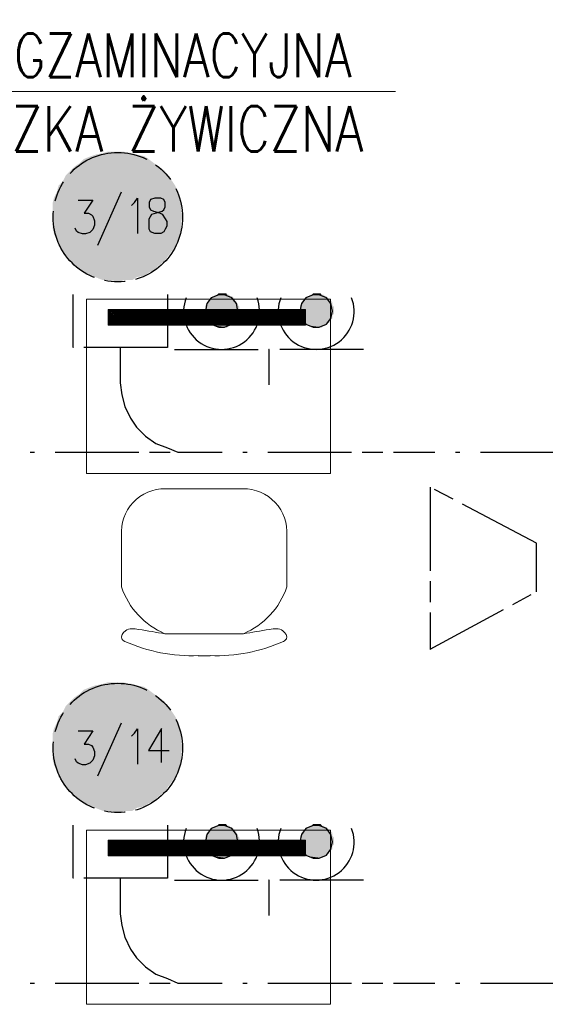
# Model space of a CAD drawing. Header units: millimetres. Extents: x 282377 to 1404227, y -783705 to 1038705.
# Tile 120 of 243: x 380224 to 380375, y 8401 to 8684. Entities that reach past the tile are written whole.
import ezdxf
from ezdxf.enums import TextEntityAlignment as Align

# ---------------------------------------------------------------- set-up
doc = ezdxf.new("R2010")
doc.units = ezdxf.units.MM
doc.linetypes.add('ACAD_ISO08W100', pattern=[36, 24, -3, 6, -3])
doc.layers.add('!!ELEKTRYKA', color=7, linetype='Continuous')
for name, color, linetype, lineweight in [('BA_met', 7, 'Continuous', 18), ('PG_WYPOSAŻENIE', 9, 'Continuous', 18), ('PG_ŚCIANY_DZIAŁOWE', 3, 'Continuous', 18)]:
    doc.layers.add(name, color=color, linetype=linetype, lineweight=lineweight)
doc.styles.add('ROMANS', font='romans', dxfattribs={"width": 0.7})

# ---------------------------------------------------------------- blocks, each defined once
blk = doc.blocks.new('bikmet')
blk.add_line((0, 1.65), (0, -1.65))
at = {"style": 'ROMANS', "width": 0.8}
blk.add_attdef('NRPOM', text='', height=1, dxfattribs=at).set_placement((-0.333, 0.333), align=Align.RIGHT)
blk.add_attdef('NWAPOM', (0.25, 0.333), '', height=1, dxfattribs=at)
blk.add_attdef('RAREA', text='', height=1.042, dxfattribs=at).set_placement((-0.333, -0.333), align=Align.TOP_RIGHT)
blk.add_attdef('PODLOGA', text='', height=1.042, dxfattribs=at).set_placement((0.25, -0.333), align=Align.TOP_LEFT)
blk = doc.blocks.new('A$C6e56510e')
at = {"layer": 'PG_WYPOSAŻENIE', "color": 251, "true_color": 0x636466}
for p, q in [((258.9, 478.7), (225.2, 478.7)), ((354.5, 415.7), (129.6, 415.7)), ((5.2, 281.4), (5.2, 134.3)), ((478.9, 281.4), (478.9, 134.3)), ((355.6, 0), (130.8, 0))]:
    blk.add_line(p, q, dxfattribs=at)
for centre, radius, start, end in [((207.7, 5.5), 473.4, 87.8783, 114.1146), ((276.5, 5.5), 473.4, 65.8854, 92.1217), ((215.6, 211.3), 221.7, 112.8026, 161.5732), ((268.6, 211.3), 221.7, 18.4268, 67.1974), ((128.9, 124.1), 124.1, 175.2787, 270.8747), ((355.2, 124.1), 124.1, 269.1253, 4.7213)]:
    blk.add_arc(centre, radius, start, end, dxfattribs=at)
for points in [[(129.6, 415.7), (54.5, 403.3), (16.4, 407.4), (6, 429.9), (14.2, 437.7)], [(354.5, 415.7), (429.6, 403.3), (467.7, 407.4), (478.1, 429.9), (469.9, 437.7)]]:
    blk.add_spline(points, degree=3, dxfattribs=at)

msp = doc.modelspace()

# ---------------------------------------------------------------- hatches: boundary and pattern name
at = {"layer": 'PG_ŚCIANY_DZIAŁOWE', "ltscale": 10}
h = msp.add_hatch(dxfattribs=at)
h.set_pattern_fill('ANSI31', color=252, scale=0.1)
h.set_pattern_definition([(45, (344718.07902, 6595.35128), (-0.224506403, 0.224506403), [])])
h.paths.add_polyline_path([(380305.81, 8596.09), (380305.81, 8600.59), (380249.27, 8600.59), (380249.27, 8596.09)])
h = msp.add_hatch(dxfattribs=at)
h.set_pattern_fill('ANSI31', color=252, scale=0.1)
h.set_pattern_definition([(45, (344718.07902, 6443.1136), (-0.224506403, 0.224506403), [])])
h.paths.add_polyline_path([(380305.81, 8443.85), (380305.81, 8448.35), (380249.27, 8448.35), (380249.27, 8443.85)])

# ---------------------------------------------------------------- linework, layer by layer
at = {"layer": '!!ELEKTRYKA', "color": 1, "linetype": 'ACAD_ISO08W100', "lineweight": -3}
for p, q in [((380252.72, 8589.68), (380252.72, 8579.52)), ((380252.72, 8579.52), (380253.14, 8576.13)), ((380253.14, 8576.13), (380253.99, 8572.74)), ((380253.99, 8572.74), (380255.68, 8569.36)), ((380255.68, 8569.36), (380257.37, 8566.82)), ((380257.37, 8566.82), (380259.91, 8564.28)), ((380259.91, 8564.28), (380262.88, 8562.16)), ((380262.88, 8562.16), (380266.26, 8560.89)), ((380266.26, 8560.89), (380269.23, 8559.62)), ((380269.23, 8559.62), (380273.04, 8559.62)), ((380252.72, 8437.44), (380252.72, 8427.28)), ((380252.72, 8427.28), (380253.14, 8423.89)), ((380253.14, 8423.89), (380253.99, 8420.51)), ((380253.99, 8420.51), (380255.68, 8417.12)), ((380255.68, 8417.12), (380257.37, 8414.58)), ((380257.37, 8414.58), (380259.91, 8412.04)), ((380259.91, 8412.04), (380262.88, 8409.92)), ((380262.88, 8409.92), (380266.26, 8408.65)), ((380266.26, 8408.65), (380269.23, 8407.38)), ((380269.23, 8407.38), (380273.04, 8407.38))]:
    msp.add_line(p, q, dxfattribs=at)
at = {"layer": '!!ELEKTRYKA', "color": 7, "linetype": 'ACAD_ISO08W100', "lineweight": -3}
for points in [[(380252.99, 8634.21), (380246.21, 8618.97)], [(380240.62, 8631.97), (380244.85, 8631.97), (380242.31, 8628.16), (380243.58, 8628.16), (380244.43, 8627.74), (380244.85, 8627.32), (380245.27, 8626.05), (380245.27, 8624.78), (380244.85, 8623.51), (380244, 8622.66), (380242.73, 8622.24), (380241.89, 8622.24), (380240.62, 8622.66), (380240.19, 8623.08), (380239.77, 8623.93)], [(380255.95, 8630.4), (380256.8, 8631.25), (380257.64, 8632.52), (380257.64, 8622.36)], [(380252.99, 8481.97), (380246.21, 8466.73)], [(380240.62, 8479.74), (380244.85, 8479.74), (380242.31, 8475.92), (380243.58, 8475.92), (380244.43, 8475.5), (380244.85, 8475.08), (380245.27, 8473.81), (380245.27, 8472.54), (380244.85, 8471.27), (380244, 8470.42), (380242.73, 8470), (380241.89, 8470), (380240.62, 8470.42), (380240.19, 8470.84), (380239.77, 8471.69)], [(380255.95, 8478.16), (380256.8, 8479.01), (380257.64, 8480.28), (380257.64, 8470.12)], [(380264.56, 8470.67), (380264.56, 8480.41), (380260.75, 8474.06), (380266.68, 8474.06)]]:
    msp.add_lwpolyline(points, dxfattribs=at)
msp.add_lwpolyline([(380262.64, 8632.55), (380261.37, 8632.12), (380260.94, 8631.28), (380260.94, 8630.01), (380261.37, 8629.16), (380262.21, 8628.74), (380263.91, 8628.31), (380264.75, 8627.89), (380265.6, 8626.62), (380266.02, 8625.77), (380266.02, 8624.5), (380265.6, 8623.66), (380265.18, 8622.81), (380264.33, 8622.39), (380262.64, 8622.39), (380261.37, 8622.81), (380260.94, 8623.66), (380260.94, 8624.5), (380260.94, 8625.77), (380260.94, 8626.62), (380261.79, 8627.89), (380263.06, 8628.31), (380264.75, 8628.74), (380265.18, 8629.16), (380265.6, 8630.01), (380265.6, 8631.28), (380265.18, 8632.12), (380264.33, 8632.55)], close=True, dxfattribs=at)
at = {"layer": '!!ELEKTRYKA', "color": 1, "linetype": 'ACAD_ISO08W100', "lineweight": -3}
for points in [[(380266.26, 8604.92), (380266.26, 8589.68), (380239.17, 8589.68), (380239.17, 8604.92)], [(380252.72, 8589.68), (380252.72, 8579.52)], [(380226.84, 8559.62), (380228.11, 8559.62)], [(380234.04, 8559.62), (380281.87, 8559.62)], [(380287.8, 8559.62), (380289.07, 8559.62)], [(380295, 8559.62), (380342.84, 8559.62)], [(380348.76, 8559.62), (380350.03, 8559.62)], [(380355.96, 8559.62), (380403.8, 8559.62)], [(380266.26, 8452.68), (380266.26, 8437.44), (380239.17, 8437.44), (380239.17, 8452.68)], [(380252.72, 8437.44), (380252.72, 8427.28)], [(380226.84, 8407.38), (380228.11, 8407.38)], [(380234.04, 8407.38), (380281.87, 8407.38)], [(380287.8, 8407.38), (380289.07, 8407.38)], [(380295, 8407.38), (380342.84, 8407.38)], [(380348.76, 8407.38), (380350.03, 8407.38)], [(380355.96, 8407.38), (380403.8, 8407.38)]]:
    msp.add_lwpolyline(points, dxfattribs=at)
at = {"layer": '!!ELEKTRYKA', "color": 217, "linetype": 'ACAD_ISO08W100', "lineweight": -3, "true_color": 0x93278f}
for points in [[(380277.1, 8600.14), (380277.52, 8598.02), (380278.79, 8596.33), (380280.91, 8595.48), (380282.6, 8595.48), (380284.72, 8596.33), (380285.99, 8598.02), (380286.41, 8600.14), (380285.99, 8602.25), (380284.72, 8603.95), (380282.6, 8604.79), (380280.91, 8604.79), (380278.79, 8603.95), (380277.52, 8602.25)], [(380304.19, 8600.14), (380304.62, 8598.02), (380305.89, 8596.33), (380308, 8595.48), (380309.7, 8595.48), (380311.81, 8596.33), (380313.08, 8598.02), (380313.51, 8600.14), (380313.08, 8602.25), (380311.81, 8603.95), (380309.7, 8604.79), (380308, 8604.79), (380305.89, 8603.95), (380304.62, 8602.25)], [(380277.1, 8447.9), (380277.52, 8445.78), (380278.79, 8444.09), (380280.91, 8443.24), (380282.6, 8443.24), (380284.72, 8444.09), (380285.99, 8445.78), (380286.41, 8447.9), (380285.99, 8450.02), (380284.72, 8451.71), (380282.6, 8452.56), (380280.91, 8452.56), (380278.79, 8451.71), (380277.52, 8450.02)], [(380304.19, 8447.9), (380304.62, 8445.78), (380305.89, 8444.09), (380308, 8443.24), (380309.7, 8443.24), (380311.81, 8444.09), (380313.08, 8445.78), (380313.51, 8447.9), (380313.08, 8450.02), (380311.81, 8451.71), (380309.7, 8452.56), (380308, 8452.56), (380305.89, 8451.71), (380304.62, 8450.02)]]:
    msp.add_lwpolyline(points, close=True, dxfattribs=at)
for points in [[(380268.21, 8589.13), (380295.3, 8589.13), (380295.3, 8578.97)], [(380322.4, 8589.13), (380295.3, 8589.13)], [(380268.21, 8436.89), (380295.3, 8436.89), (380295.3, 8426.73)], [(380322.4, 8436.89), (380295.3, 8436.89)]]:
    msp.add_lwpolyline(points, dxfattribs=at)
at = {"layer": '!!ELEKTRYKA', "color": 5, "linetype": 'ACAD_ISO08W100', "lineweight": -3}
for points in [[(380372, 8519.55), (380372, 8526.36), (380372, 8533.54), (380341.52, 8549.64), (380341.52, 8503.09)], [(380341.5, 8503.11), (380371.98, 8519.62)]]:
    msp.add_lwpolyline(points, dxfattribs=at)
at = {"layer": '!!ELEKTRYKA', "color": 1, "linetype": 'ACAD_ISO08W100', "lineweight": -3}
for centre in [(380252, 8627.05), (380252, 8474.82)]:
    msp.add_circle(centre, 18.55, dxfattribs=at)
at = {"layer": '!!ELEKTRYKA', "color": 217, "linetype": 'Continuous', "lineweight": -3, "true_color": 0x93278f}
for centre in [(380281.75, 8600.03), (380308.85, 8600.03), (380281.75, 8447.79), (380308.85, 8447.79)]:
    msp.add_arc(centre, 10.89, 158.9225, 21.0775, dxfattribs=at)
at = {"layer": '!!ELEKTRYKA', "color": 1, "linetype": 'ACAD_ISO08W100', "lineweight": -3}
for points in [[(380245.58, 8644.99), (380259.55, 8644.57), (380244.31, 8644.57)], [(380247.69, 8645.42), (380257.43, 8644.99), (380245.58, 8644.99)], [(380245.58, 8644.99), (380257.43, 8644.99), (380259.55, 8644.57)], [(380248.96, 8645.84), (380256.16, 8645.42), (380247.69, 8645.42)], [(380247.69, 8645.42), (380256.16, 8645.42), (380257.43, 8644.99)], [(380248.96, 8645.84), (380253.62, 8645.84), (380256.16, 8645.42)], [(380240.92, 8642.45), (380263.78, 8641.61), (380239.65, 8641.61)], [(380242.19, 8643.72), (380262.51, 8642.45), (380240.92, 8642.45)], [(380240.92, 8642.45), (380262.51, 8642.45), (380263.78, 8641.61)], [(380244.31, 8644.57), (380260.82, 8643.72), (380242.19, 8643.72)], [(380242.19, 8643.72), (380260.82, 8643.72), (380262.51, 8642.45)], [(380244.31, 8644.57), (380259.55, 8644.57), (380260.82, 8643.72)], [(380238.38, 8640.34), (380266.32, 8639.07), (380237.11, 8639.07)], [(380239.65, 8641.61), (380265.47, 8640.34), (380238.38, 8640.34)], [(380238.38, 8640.34), (380265.47, 8640.34), (380266.32, 8639.07)], [(380239.65, 8641.61), (380263.78, 8641.61), (380265.47, 8640.34)], [(380236.26, 8637.37), (380268.44, 8636.1), (380234.99, 8636.1)], [(380237.11, 8639.07), (380267.59, 8637.37), (380236.26, 8637.37)], [(380236.26, 8637.37), (380267.59, 8637.37), (380268.44, 8636.1)], [(380237.11, 8639.07), (380266.32, 8639.07), (380267.59, 8637.37)], [(380234.57, 8634.41), (380269.71, 8632.72), (380233.72, 8632.72)], [(380234.99, 8636.1), (380269.28, 8634.41), (380234.57, 8634.41)], [(380234.57, 8634.41), (380269.28, 8634.41), (380269.71, 8632.72)], [(380234.99, 8636.1), (380268.44, 8636.1), (380269.28, 8634.41)], [(380233.72, 8632.72), (380270.13, 8631.02), (380233.3, 8631.02)], [(380233.3, 8631.02), (380270.13, 8629.33), (380233.3, 8629.33)], [(380233.3, 8631.02), (380270.13, 8631.02), (380270.13, 8629.33)], [(380233.72, 8632.72), (380269.71, 8632.72), (380270.13, 8631.02)], [(380233.3, 8629.33), (380270.55, 8627.21), (380233.3, 8627.21)], [(380233.3, 8629.33), (380270.13, 8629.33), (380270.55, 8627.21)], [(380233.3, 8627.21), (380270.13, 8625.52), (380233.3, 8625.52)], [(380233.3, 8627.21), (380270.55, 8627.21), (380270.13, 8625.52)], [(380233.3, 8625.52), (380270.13, 8623.83), (380233.3, 8623.83)], [(380233.3, 8625.52), (380270.13, 8625.52), (380270.13, 8623.83)], [(380233.3, 8623.83), (380269.71, 8622.13), (380233.72, 8622.13)], [(380233.3, 8623.83), (380270.13, 8623.83), (380269.71, 8622.13)], [(380233.72, 8622.13), (380269.28, 8620.44), (380234.57, 8620.44)], [(380233.72, 8622.13), (380269.71, 8622.13), (380269.28, 8620.44)], [(380234.57, 8620.44), (380268.44, 8618.75), (380234.99, 8618.75)], [(380234.57, 8620.44), (380269.28, 8620.44), (380268.44, 8618.75)], [(380234.99, 8618.75), (380267.59, 8617.48), (380236.26, 8617.48)], [(380234.99, 8618.75), (380268.44, 8618.75), (380267.59, 8617.48)], [(380236.26, 8617.48), (380266.32, 8615.78), (380237.11, 8615.78)], [(380236.26, 8617.48), (380267.59, 8617.48), (380266.32, 8615.78)], [(380237.11, 8615.78), (380265.47, 8614.51), (380238.38, 8614.51)], [(380237.11, 8615.78), (380266.32, 8615.78), (380265.47, 8614.51)], [(380238.38, 8614.51), (380263.78, 8613.24), (380239.65, 8613.24)], [(380238.38, 8614.51), (380265.47, 8614.51), (380263.78, 8613.24)], [(380239.65, 8613.24), (380262.51, 8611.97), (380240.92, 8611.97)], [(380239.65, 8613.24), (380263.78, 8613.24), (380262.51, 8611.97)], [(380240.92, 8611.97), (380260.82, 8611.13), (380242.19, 8611.13)], [(380240.92, 8611.97), (380262.51, 8611.97), (380260.82, 8611.13)], [(380242.19, 8611.13), (380259.55, 8610.28), (380244.31, 8610.28)], [(380242.19, 8611.13), (380260.82, 8611.13), (380259.55, 8610.28)], [(380244.31, 8610.28), (380257.43, 8609.86), (380245.58, 8609.86)], [(380244.31, 8610.28), (380259.55, 8610.28), (380257.43, 8609.86)], [(380245.58, 8609.86), (380256.16, 8609.01), (380247.69, 8609.01)], [(380245.58, 8609.86), (380257.43, 8609.86), (380256.16, 8609.01)], [(380248.96, 8609.01), (380253.62, 8609.01), (380252.77, 8608.59)], [(380244.31, 8492.33), (380260.82, 8491.49), (380242.19, 8491.49)], [(380245.58, 8492.76), (380259.55, 8492.33), (380244.31, 8492.33)], [(380244.31, 8492.33), (380259.55, 8492.33), (380260.82, 8491.49)], [(380247.69, 8493.18), (380257.43, 8492.76), (380245.58, 8492.76)], [(380245.58, 8492.76), (380257.43, 8492.76), (380259.55, 8492.33)], [(380248.96, 8493.6), (380256.16, 8493.18), (380247.69, 8493.18)], [(380247.69, 8493.18), (380256.16, 8493.18), (380257.43, 8492.76)], [(380248.96, 8493.6), (380253.62, 8493.6), (380256.16, 8493.18)], [(380240.92, 8490.22), (380263.78, 8489.37), (380239.65, 8489.37)], [(380242.19, 8491.49), (380262.51, 8490.22), (380240.92, 8490.22)], [(380240.92, 8490.22), (380262.51, 8490.22), (380263.78, 8489.37)], [(380242.19, 8491.49), (380260.82, 8491.49), (380262.51, 8490.22)], [(380237.11, 8486.83), (380267.59, 8485.14), (380236.26, 8485.14)], [(380238.38, 8488.1), (380266.32, 8486.83), (380237.11, 8486.83)], [(380237.11, 8486.83), (380266.32, 8486.83), (380267.59, 8485.14)], [(380239.65, 8489.37), (380265.47, 8488.1), (380238.38, 8488.1)], [(380238.38, 8488.1), (380265.47, 8488.1), (380266.32, 8486.83)], [(380239.65, 8489.37), (380263.78, 8489.37), (380265.47, 8488.1)], [(380234.99, 8483.87), (380269.28, 8482.17), (380234.57, 8482.17)], [(380236.26, 8485.14), (380268.44, 8483.87), (380234.99, 8483.87)], [(380234.99, 8483.87), (380268.44, 8483.87), (380269.28, 8482.17)], [(380236.26, 8485.14), (380267.59, 8485.14), (380268.44, 8483.87)], [(380234.57, 8482.17), (380269.71, 8480.48), (380233.72, 8480.48)], [(380234.57, 8482.17), (380269.28, 8482.17), (380269.71, 8480.48)], [(380233.72, 8480.48), (380270.13, 8478.79), (380233.3, 8478.79)], [(380233.3, 8478.79), (380270.13, 8477.09), (380233.3, 8477.09)], [(380233.3, 8478.79), (380270.13, 8478.79), (380270.13, 8477.09)], [(380233.72, 8480.48), (380269.71, 8480.48), (380270.13, 8478.79)], [(380233.3, 8477.09), (380270.55, 8474.98), (380233.3, 8474.98)], [(380233.3, 8477.09), (380270.13, 8477.09), (380270.55, 8474.98)], [(380233.3, 8474.98), (380270.13, 8473.28), (380233.3, 8473.28)], [(380233.3, 8474.98), (380270.55, 8474.98), (380270.13, 8473.28)], [(380233.3, 8473.28), (380270.13, 8471.59), (380233.3, 8471.59)], [(380233.3, 8473.28), (380270.13, 8473.28), (380270.13, 8471.59)], [(380233.3, 8471.59), (380269.71, 8469.9), (380233.72, 8469.9)], [(380233.3, 8471.59), (380270.13, 8471.59), (380269.71, 8469.9)], [(380233.72, 8469.9), (380269.28, 8468.2), (380234.57, 8468.2)], [(380233.72, 8469.9), (380269.71, 8469.9), (380269.28, 8468.2)], [(380234.57, 8468.2), (380268.44, 8466.51), (380234.99, 8466.51)], [(380234.57, 8468.2), (380269.28, 8468.2), (380268.44, 8466.51)], [(380234.99, 8466.51), (380267.59, 8465.24), (380236.26, 8465.24)], [(380234.99, 8466.51), (380268.44, 8466.51), (380267.59, 8465.24)], [(380236.26, 8465.24), (380266.32, 8463.55), (380237.11, 8463.55)], [(380236.26, 8465.24), (380267.59, 8465.24), (380266.32, 8463.55)], [(380237.11, 8463.55), (380265.47, 8462.28), (380238.38, 8462.28)], [(380237.11, 8463.55), (380266.32, 8463.55), (380265.47, 8462.28)], [(380238.38, 8462.28), (380263.78, 8461.01), (380239.65, 8461.01)], [(380238.38, 8462.28), (380265.47, 8462.28), (380263.78, 8461.01)], [(380239.65, 8461.01), (380262.51, 8459.74), (380240.92, 8459.74)], [(380239.65, 8461.01), (380263.78, 8461.01), (380262.51, 8459.74)], [(380240.92, 8459.74), (380260.82, 8458.89), (380242.19, 8458.89)], [(380240.92, 8459.74), (380262.51, 8459.74), (380260.82, 8458.89)], [(380242.19, 8458.89), (380259.55, 8458.04), (380244.31, 8458.04)], [(380242.19, 8458.89), (380260.82, 8458.89), (380259.55, 8458.04)], [(380244.31, 8458.04), (380257.43, 8457.62), (380245.58, 8457.62)], [(380244.31, 8458.04), (380259.55, 8458.04), (380257.43, 8457.62)], [(380245.58, 8457.62), (380256.16, 8456.77), (380247.69, 8456.77)], [(380245.58, 8457.62), (380257.43, 8457.62), (380256.16, 8456.77)], [(380248.96, 8456.77), (380253.62, 8456.77), (380252.77, 8456.35)]]:
    msp.add_solid(points, dxfattribs=at)
at = {"layer": '!!ELEKTRYKA', "color": 217, "linetype": 'ACAD_ISO08W100', "lineweight": -3, "true_color": 0x93278f}
for points in [[(380283.45, 8604.79), (380280.48, 8604.79), (380280.91, 8605.22)], [(380283.45, 8604.79), (380280.91, 8605.22), (380283.02, 8605.22)], [(380310.54, 8604.79), (380307.58, 8604.79), (380308, 8605.22)], [(380310.54, 8604.79), (380308, 8605.22), (380310.12, 8605.22)], [(380285.99, 8602.68), (380277.52, 8602.68), (380277.94, 8603.1)], [(380286.41, 8602.25), (380277.52, 8602.68), (380285.99, 8602.68)], [(380286.41, 8602.25), (380277.52, 8602.25), (380277.52, 8602.68)], [(380285.56, 8603.1), (380277.94, 8603.1), (380278.37, 8603.52)], [(380285.99, 8602.68), (380277.94, 8603.1), (380285.99, 8603.1)], [(380285.56, 8603.52), (380278.37, 8603.52), (380278.79, 8603.95)], [(380285.56, 8603.1), (380278.37, 8603.52), (380285.56, 8603.52)], [(380285.14, 8603.95), (380278.79, 8603.95), (380279.21, 8604.37)], [(380285.56, 8603.52), (380278.79, 8603.95), (380285.14, 8603.95)], [(380285.14, 8603.95), (380279.21, 8604.37), (380284.72, 8604.37)], [(380284.29, 8604.37), (380279.64, 8604.37), (380280.06, 8604.79)], [(380284.29, 8604.37), (380280.06, 8604.79), (380283.87, 8604.79)], [(380313.51, 8602.68), (380304.62, 8602.68), (380305.04, 8603.1)], [(380313.51, 8602.25), (380304.62, 8602.68), (380313.51, 8602.68)], [(380313.51, 8602.25), (380304.62, 8602.25), (380304.62, 8602.68)], [(380312.66, 8603.1), (380305.04, 8603.1), (380305.46, 8603.52)], [(380313.51, 8602.68), (380305.04, 8603.1), (380313.08, 8603.1)], [(380312.66, 8603.52), (380305.46, 8603.52), (380305.89, 8603.95)], [(380312.66, 8603.1), (380305.46, 8603.52), (380312.66, 8603.52)], [(380312.24, 8603.95), (380305.89, 8603.95), (380306.31, 8604.37)], [(380312.66, 8603.52), (380305.89, 8603.95), (380312.24, 8603.95)], [(380312.24, 8603.95), (380306.31, 8604.37), (380311.81, 8604.37)], [(380311.39, 8604.37), (380306.73, 8604.37), (380307.16, 8604.79)], [(380311.39, 8604.37), (380307.16, 8604.79), (380310.97, 8604.79)], [(380286.41, 8601.83), (380277.1, 8601.83), (380277.52, 8602.25)], [(380286.83, 8601.41), (380277.1, 8601.83), (380286.41, 8601.83)], [(380286.83, 8601.41), (380277.1, 8601.41), (380277.1, 8601.83)], [(380286.83, 8600.56), (380277.1, 8601.41), (380286.83, 8601.41)], [(380286.83, 8600.56), (380277.1, 8600.56), (380277.1, 8601.41)], [(380286.83, 8600.14), (380277.1, 8600.56), (380286.83, 8600.56)], [(380286.83, 8600.14), (380277.1, 8600.14), (380277.1, 8600.56)], [(380286.83, 8599.71), (380277.1, 8600.14), (380286.83, 8600.14)], [(380286.83, 8599.71), (380277.1, 8599.71), (380277.1, 8600.14)], [(380286.83, 8599.29), (380277.1, 8599.71), (380286.83, 8599.71)], [(380286.83, 8599.29), (380277.1, 8599.29), (380277.1, 8599.71)], [(380286.41, 8601.83), (380277.52, 8602.25), (380286.41, 8602.25)], [(380313.51, 8601.83), (380304.19, 8601.83), (380304.62, 8602.25)], [(380313.93, 8601.41), (380304.19, 8601.83), (380313.51, 8601.83)], [(380313.93, 8601.41), (380304.19, 8601.41), (380304.19, 8601.83)], [(380313.93, 8600.56), (380304.19, 8601.41), (380313.93, 8601.41)], [(380313.93, 8600.56), (380304.19, 8600.56), (380304.19, 8601.41)], [(380313.93, 8600.14), (380304.19, 8600.56), (380313.93, 8600.56)], [(380313.93, 8600.14), (380304.19, 8600.14), (380304.19, 8600.56)], [(380313.93, 8599.71), (380304.19, 8600.14), (380313.93, 8600.14)], [(380313.93, 8599.71), (380304.19, 8599.71), (380304.19, 8600.14)], [(380313.93, 8599.29), (380304.19, 8599.71), (380313.93, 8599.71)], [(380313.93, 8599.29), (380304.19, 8599.29), (380304.19, 8599.71)], [(380313.51, 8601.83), (380304.62, 8602.25), (380313.51, 8602.25)], [(380286.41, 8598.87), (380277.1, 8599.29), (380286.83, 8599.29)], [(380286.41, 8598.87), (380277.1, 8598.87), (380277.1, 8599.29)], [(380286.41, 8598.44), (380277.1, 8598.87), (380286.41, 8598.87)], [(380286.41, 8598.44), (380277.52, 8598.44), (380277.1, 8598.87)], [(380285.99, 8598.02), (380277.52, 8598.44), (380286.41, 8598.44)], [(380285.99, 8598.02), (380277.52, 8598.02), (380277.52, 8598.44)], [(380285.99, 8597.6), (380277.52, 8598.02), (380285.99, 8598.02)], [(380285.99, 8597.6), (380277.94, 8597.6), (380277.52, 8598.02)], [(380285.56, 8597.17), (380277.94, 8597.6), (380285.99, 8597.6)], [(380285.56, 8597.17), (380277.94, 8597.17), (380277.94, 8597.6)], [(380285.56, 8596.75), (380277.94, 8597.17), (380285.56, 8597.17)], [(380285.56, 8596.75), (380278.37, 8596.75), (380277.94, 8597.17)], [(380284.72, 8596.33), (380278.79, 8596.75), (380285.14, 8596.75)], [(380284.72, 8596.33), (380279.21, 8596.33), (380278.79, 8596.75)], [(380313.51, 8598.87), (380304.19, 8599.29), (380313.93, 8599.29)], [(380313.51, 8598.87), (380304.19, 8598.87), (380304.19, 8599.29)], [(380313.51, 8598.44), (380304.19, 8598.87), (380313.51, 8598.87)], [(380313.51, 8598.44), (380304.62, 8598.44), (380304.19, 8598.87)], [(380313.51, 8598.02), (380304.62, 8598.44), (380313.51, 8598.44)], [(380313.51, 8598.02), (380304.62, 8598.02), (380304.62, 8598.44)], [(380313.08, 8597.6), (380304.62, 8598.02), (380313.51, 8598.02)], [(380313.08, 8597.6), (380305.04, 8597.6), (380304.62, 8598.02)], [(380312.66, 8597.17), (380305.04, 8597.6), (380313.08, 8597.6)], [(380312.66, 8597.17), (380305.04, 8597.17), (380305.04, 8597.6)], [(380312.66, 8596.75), (380305.04, 8597.17), (380312.66, 8597.17)], [(380312.66, 8596.75), (380305.46, 8596.75), (380305.04, 8597.17)], [(380311.81, 8596.33), (380305.89, 8596.75), (380312.24, 8596.75)], [(380311.81, 8596.33), (380306.31, 8596.33), (380305.89, 8596.75)], [(380284.29, 8595.9), (380279.21, 8596.33), (380284.72, 8596.33)], [(380284.29, 8595.9), (380279.64, 8595.9), (380279.21, 8596.33)], [(380283.45, 8595.48), (380280.06, 8595.9), (380283.87, 8595.9)], [(380283.45, 8595.48), (380280.48, 8595.48), (380280.06, 8595.9)], [(380311.39, 8595.9), (380306.31, 8596.33), (380311.81, 8596.33)], [(380311.39, 8595.9), (380306.73, 8595.9), (380306.31, 8596.33)], [(380310.54, 8595.48), (380307.16, 8595.9), (380310.97, 8595.9)], [(380310.54, 8595.48), (380307.58, 8595.48), (380307.16, 8595.9)], [(380283.45, 8452.56), (380280.48, 8452.56), (380280.91, 8452.98)], [(380283.45, 8452.56), (380280.91, 8452.98), (380283.02, 8452.98)], [(380310.54, 8452.56), (380307.58, 8452.56), (380308, 8452.98)], [(380310.54, 8452.56), (380308, 8452.98), (380310.12, 8452.98)], [(380286.41, 8449.59), (380277.1, 8449.59), (380277.52, 8450.02)], [(380285.99, 8450.44), (380277.52, 8450.44), (380277.94, 8450.86)], [(380286.41, 8450.02), (380277.52, 8450.44), (380285.99, 8450.44)], [(380286.41, 8450.02), (380277.52, 8450.02), (380277.52, 8450.44)], [(380286.41, 8449.59), (380277.52, 8450.02), (380286.41, 8450.02)], [(380285.56, 8450.86), (380277.94, 8450.86), (380278.37, 8451.29)], [(380285.99, 8450.44), (380277.94, 8450.86), (380285.99, 8450.86)], [(380285.56, 8451.29), (380278.37, 8451.29), (380278.79, 8451.71)], [(380285.56, 8450.86), (380278.37, 8451.29), (380285.56, 8451.29)], [(380285.14, 8451.71), (380278.79, 8451.71), (380279.21, 8452.13)], [(380285.56, 8451.29), (380278.79, 8451.71), (380285.14, 8451.71)], [(380285.14, 8451.71), (380279.21, 8452.13), (380284.72, 8452.13)], [(380284.29, 8452.13), (380279.64, 8452.13), (380280.06, 8452.56)], [(380284.29, 8452.13), (380280.06, 8452.56), (380283.87, 8452.56)], [(380313.51, 8449.59), (380304.19, 8449.59), (380304.62, 8450.02)], [(380313.51, 8450.44), (380304.62, 8450.44), (380305.04, 8450.86)], [(380313.51, 8450.02), (380304.62, 8450.44), (380313.51, 8450.44)], [(380313.51, 8450.02), (380304.62, 8450.02), (380304.62, 8450.44)], [(380313.51, 8449.59), (380304.62, 8450.02), (380313.51, 8450.02)], [(380312.66, 8450.86), (380305.04, 8450.86), (380305.46, 8451.29)], [(380313.51, 8450.44), (380305.04, 8450.86), (380313.08, 8450.86)], [(380312.66, 8451.29), (380305.46, 8451.29), (380305.89, 8451.71)], [(380312.66, 8450.86), (380305.46, 8451.29), (380312.66, 8451.29)], [(380312.24, 8451.71), (380305.89, 8451.71), (380306.31, 8452.13)], [(380312.66, 8451.29), (380305.89, 8451.71), (380312.24, 8451.71)], [(380312.24, 8451.71), (380306.31, 8452.13), (380311.81, 8452.13)], [(380311.39, 8452.13), (380306.73, 8452.13), (380307.16, 8452.56)], [(380311.39, 8452.13), (380307.16, 8452.56), (380310.97, 8452.56)], [(380286.83, 8449.17), (380277.1, 8449.59), (380286.41, 8449.59)], [(380286.83, 8449.17), (380277.1, 8449.17), (380277.1, 8449.59)], [(380286.83, 8448.32), (380277.1, 8449.17), (380286.83, 8449.17)], [(380286.83, 8448.32), (380277.1, 8448.32), (380277.1, 8449.17)], [(380286.83, 8447.9), (380277.1, 8448.32), (380286.83, 8448.32)], [(380286.83, 8447.9), (380277.1, 8447.9), (380277.1, 8448.32)], [(380286.83, 8447.48), (380277.1, 8447.9), (380286.83, 8447.9)], [(380286.83, 8447.48), (380277.1, 8447.48), (380277.1, 8447.9)], [(380286.83, 8447.05), (380277.1, 8447.48), (380286.83, 8447.48)], [(380286.83, 8447.05), (380277.1, 8447.05), (380277.1, 8447.48)], [(380286.41, 8446.63), (380277.1, 8447.05), (380286.83, 8447.05)], [(380286.41, 8446.63), (380277.1, 8446.63), (380277.1, 8447.05)], [(380313.93, 8449.17), (380304.19, 8449.59), (380313.51, 8449.59)], [(380313.93, 8449.17), (380304.19, 8449.17), (380304.19, 8449.59)], [(380313.93, 8448.32), (380304.19, 8449.17), (380313.93, 8449.17)], [(380313.93, 8448.32), (380304.19, 8448.32), (380304.19, 8449.17)], [(380313.93, 8447.9), (380304.19, 8448.32), (380313.93, 8448.32)], [(380313.93, 8447.9), (380304.19, 8447.9), (380304.19, 8448.32)], [(380313.93, 8447.48), (380304.19, 8447.9), (380313.93, 8447.9)], [(380313.93, 8447.48), (380304.19, 8447.48), (380304.19, 8447.9)], [(380313.93, 8447.05), (380304.19, 8447.48), (380313.93, 8447.48)], [(380313.93, 8447.05), (380304.19, 8447.05), (380304.19, 8447.48)], [(380313.51, 8446.63), (380304.19, 8447.05), (380313.93, 8447.05)], [(380313.51, 8446.63), (380304.19, 8446.63), (380304.19, 8447.05)], [(380286.41, 8446.21), (380277.1, 8446.63), (380286.41, 8446.63)], [(380286.41, 8446.21), (380277.52, 8446.21), (380277.1, 8446.63)], [(380285.99, 8445.78), (380277.52, 8446.21), (380286.41, 8446.21)], [(380285.99, 8445.78), (380277.52, 8445.78), (380277.52, 8446.21)], [(380285.99, 8445.36), (380277.52, 8445.78), (380285.99, 8445.78)], [(380285.99, 8445.36), (380277.94, 8445.36), (380277.52, 8445.78)], [(380285.56, 8444.94), (380277.94, 8445.36), (380285.99, 8445.36)], [(380285.56, 8444.94), (380277.94, 8444.94), (380277.94, 8445.36)], [(380285.56, 8444.51), (380277.94, 8444.94), (380285.56, 8444.94)], [(380285.56, 8444.51), (380278.37, 8444.51), (380277.94, 8444.94)], [(380284.72, 8444.09), (380278.79, 8444.51), (380285.14, 8444.51)], [(380284.72, 8444.09), (380279.21, 8444.09), (380278.79, 8444.51)], [(380313.51, 8446.21), (380304.19, 8446.63), (380313.51, 8446.63)], [(380313.51, 8446.21), (380304.62, 8446.21), (380304.19, 8446.63)], [(380313.51, 8445.78), (380304.62, 8446.21), (380313.51, 8446.21)], [(380313.51, 8445.78), (380304.62, 8445.78), (380304.62, 8446.21)], [(380313.08, 8445.36), (380304.62, 8445.78), (380313.51, 8445.78)], [(380313.08, 8445.36), (380305.04, 8445.36), (380304.62, 8445.78)], [(380312.66, 8444.94), (380305.04, 8445.36), (380313.08, 8445.36)], [(380312.66, 8444.94), (380305.04, 8444.94), (380305.04, 8445.36)], [(380312.66, 8444.51), (380305.04, 8444.94), (380312.66, 8444.94)], [(380312.66, 8444.51), (380305.46, 8444.51), (380305.04, 8444.94)], [(380311.81, 8444.09), (380305.89, 8444.51), (380312.24, 8444.51)], [(380311.81, 8444.09), (380306.31, 8444.09), (380305.89, 8444.51)], [(380284.29, 8443.67), (380279.21, 8444.09), (380284.72, 8444.09)], [(380284.29, 8443.67), (380279.64, 8443.67), (380279.21, 8444.09)], [(380283.45, 8443.24), (380280.06, 8443.67), (380283.87, 8443.67)], [(380283.45, 8443.24), (380280.48, 8443.24), (380280.06, 8443.67)], [(380311.39, 8443.67), (380306.31, 8444.09), (380311.81, 8444.09)], [(380311.39, 8443.67), (380306.73, 8443.67), (380306.31, 8444.09)], [(380310.54, 8443.24), (380307.16, 8443.67), (380310.97, 8443.67)], [(380310.54, 8443.24), (380307.58, 8443.24), (380307.16, 8443.67)]]:
    msp.add_solid(points, dxfattribs=at)
at = {"layer": 'BA_met', "color": 252}
msp.add_line((380131.38, 8663.07), (380331.59, 8663.07), dxfattribs=at)
at = {"layer": 'PG_WYPOSAŻENIE', "color": 252}
for points in [[(380313.01, 8553.52), (380313.01, 8603.52), (380243.01, 8603.52), (380243.01, 8553.52)], [(380313.01, 8401.28), (380313.01, 8451.28), (380243.01, 8451.28), (380243.01, 8401.28)]]:
    msp.add_lwpolyline(points, close=True, dxfattribs=at)
at = {"layer": 'PG_ŚCIANY_DZIAŁOWE', "color": 252, "ltscale": 10}
for points in [[(380249.27, 8600.59), (380305.81, 8600.59), (380305.81, 8596.09), (380249.27, 8596.09)], [(380249.27, 8448.35), (380305.81, 8448.35), (380305.81, 8443.85), (380249.27, 8443.85)]]:
    msp.add_lwpolyline(points, close=True, dxfattribs=at)

# ---------------------------------------------------------------- block references
at = {"color": 252, "ltscale": 10, "xscale": -0.1, "yscale": 0.1, "zscale": 0.1, "rotation": 180}
msp.add_blockref('A$C6e56510e', (380252.54, 8549.15), dxfattribs=at)
at = {"layer": 'BA_met', "color": 252, "xscale": 12.5, "yscale": 12.5, "zscale": 12.5}
msp.add_blockref('bikmet', (380172.8, 8663.07), dxfattribs=at).add_auto_attribs({'NRPOM': '0.17', 'NWAPOM': 'SALA EGZAMINACYJNA', 'RAREA': '71.01', 'PODLOGA': 'POSADZKA ŻYWICZNA'})

doc.saveas('drawing.dxf')
